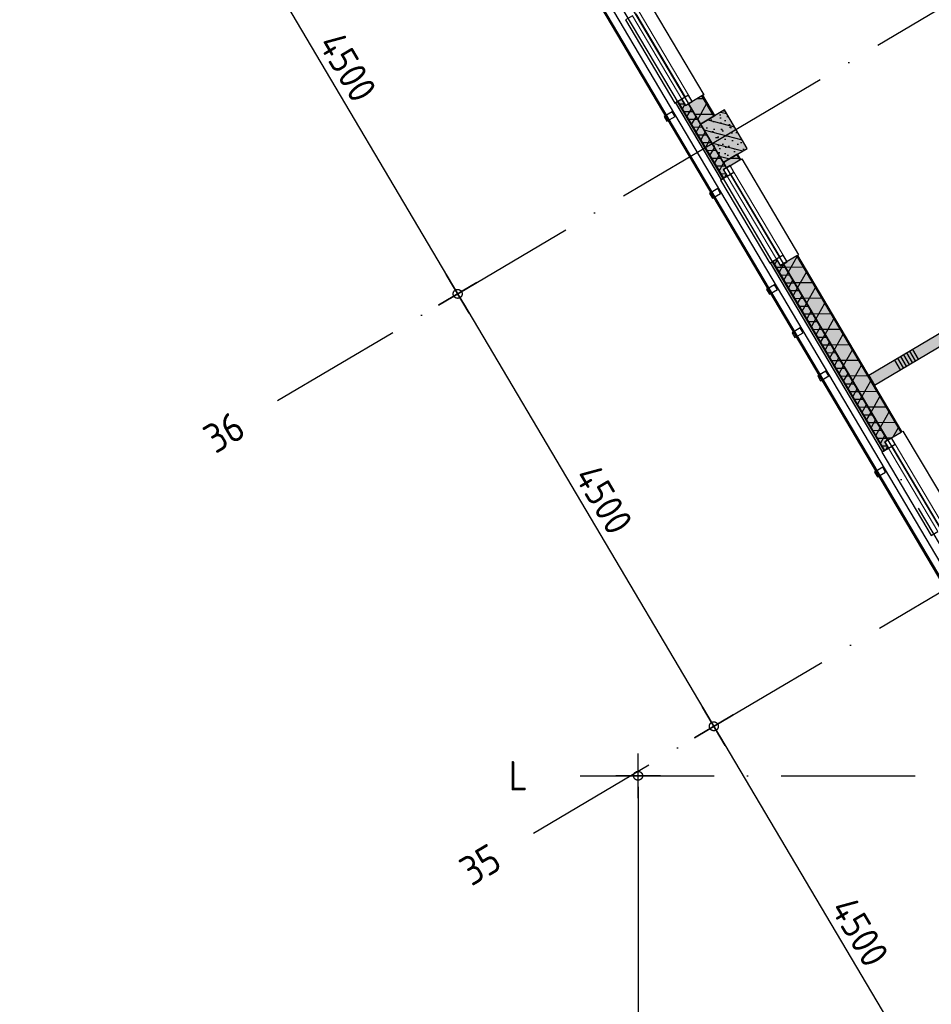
# Model space of a CAD drawing. Header units: millimetres. Extents: x 20872 to 297961, y -293704 to 213007.
# Tile 136 of 256: x 47721 to 55882, y -5167 to 3650. Entities that reach past the tile are written whole.
import ezdxf
from ezdxf.enums import TextEntityAlignment as Align
from ezdxf.xclip import XClip

# ---------------------------------------------------------------- set-up
doc = ezdxf.new("R2010")
doc.units = ezdxf.units.MM
doc.header["$LTSCALE"] = 100
doc.header["$XCLIPFRAME"] = 2
doc.linetypes.add('ACAD_ISO10W100', pattern=[18, 12, -3, 0, -3])
doc.layers.get('Defpoints').update_dxf_attribs({"color": 181})
for name, color, linetype in [('A--L$7--_stramien', 1, 'Continuous'), ('A--L20--_bovenbouw', 3, 'Continuous'), ('A--L30--_afbouw', 7, 'Continuous'), ('A--T$1A-afwerking', 8, 'Continuous'), ('A--T$7--_stramien', 7, 'Continuous'), ('BURO_lijnen_0.25', 2, 'Continuous'), ('XREFS', 9, 'Continuous')]:
    doc.layers.add(name, color=color, linetype=linetype)
doc.styles.add('BRON standaard', font='isocp.shx')
doc.styles.add('BURO maatvoering', font='isocp.shx')
doc.styles.add('JINX maatvoering', font='isocp.shx')
doc.dimstyles.new('JINX maatvoering 1-100', dxfattribs={"dimscale": 100, "dimtxt": 2.5, "dimasz": 1, "dimexe": 125, "dimexo": 0, "dimtad": 1, "dimdec": 0, "dimzin": 12, "dimdsep": 46, "dimtxsty": 'JINX maatvoering', "dimblk": 'BURO_maatvoeringssymbool_01', "dimcen": 2, "dimse1": 1, "dimse2": 1, "dimclrd": 1, "dimclrt": 7, "dimadec": 0, "dimazin": 0, "dimtfac": 1, "dimtdec": 0, "dimtix": 1, "dimtofl": 0, "dimtmove": 0, "dimatfit": 3, "dimldrblk": 'DOT', "dimfxl": 1, "dimtolj": 1, "dimtzin": 0, "dimarcsym": 0})

# ---------------------------------------------------------------- blocks, each defined once
blk = doc.blocks.new('Glasgevel alleen 1e en 2e')
at = {"color": 1}
for points in [[(165114.5, 97000), (165114.5, -155), (70596.1, -155), (34441.5, 60906.1)], [(165104.5, 97000), (165104.5, -145), (70601.8, -145), (34450.1, 60911.2)]]:
    blk.add_lwpolyline(points, dxfattribs=at)
for points in [[(53490.9, 28703.5), (53516.4, 28660.5), (53588.7, 28703.3), (53563.2, 28746.3)], [(53898.5, 28015.2), (53924, 27972.1), (53996.3, 28014.9), (53970.8, 28058)], [(54408, 27154.7), (54433.5, 27111.7), (54505.8, 27154.5), (54480.3, 27197.5)], [(54637.3, 26767.5), (54662.8, 26724.5), (54735, 26767.3), (54709.6, 26810.3)], [(54866.6, 26380.3), (54892, 26337.2), (54964.3, 26380), (54938.8, 26423.1)], [(55376, 25519.8), (55401.5, 25476.8), (55473.8, 25519.6), (55448.3, 25562.6)]]:
    blk.add_lwpolyline(points, close=True)
blk = doc.blocks.new('AL_stramlab_01_P03_BV')
at = {"color": 4, "linetype": 'Continuous', "lineweight": -2, "style": 'BRON standaard'}
blk.add_attdef('LABEL', text='', height=350, dxfattribs=at).set_placement((0, 0), align=Align.MIDDLE_CENTER)
blk = doc.blocks.new('AB2_D_DV_MV_maatvoeringssymbool_01')
at = {"color": 1}
for p, q in [((0, -2), (0, 2)), ((-2, 0), (2, 0))]:
    blk.add_line(p, q, dxfattribs=at)
blk.add_circle((0, 0), 0.4, dxfattribs=at)
blk = doc.blocks.new('*D221')
at = {"layer": 'A--T$7--_stramien', "color": 1, "lineweight": -2, "transparency": 16777216}
blk.add_line((49401.5, 30901), (51592.2, 27201.2), dxfattribs=at)
at = {"layer": 'Defpoints', "color": 0, "transparency": 16777216}
for p in [(51561.7, 32296.3), (53854.3, 28424.4), (51643.1, 27115.1)]:
    blk.add_point(p, dxfattribs=at)
at = {"layer": 'A--T$7--_stramien', "color": 1, "lineweight": -2, "transparency": 16777216, "xscale": 100, "yscale": 100, "zscale": 100}
for p, rotation in [((49350.6, 30987), 120.6301152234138), ((51643.1, 27115.1), 300.6301152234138)]:
    blk.add_blockref('AB2_D_DV_MV_maatvoeringssymbool_01', p, dxfattribs=dict(at, rotation=rotation))
at = {"layer": 'A--T$7--_stramien', "color": 7, "transparency": 16777216, "insert": (50658.2, 29146.6), "char_height": 250, "attachment_point": 5, "rotation": 300.63012, "style": 'JINX maatvoering'}
blk.add_mtext('\\A1;4500', dxfattribs=at)
blk = doc.blocks.new('_Dot')
at = {"color": 0, "linetype": 'ByBlock', "lineweight": -2}
blk.add_line((-0.5, 0), (-1, 0), dxfattribs=at)
at = {"color": 0, "linetype": 'ByBlock', "const_width": 0.5}
blk.add_lwpolyline([(-0.25, 0, 1), (0.25, 0, 1)], format="xyb", close=True, dxfattribs=at)
blk = doc.blocks.new('BURO_maatvoeringssymbool_01')
at = {"color": 1}
for p, q in [((0, -2), (0, 2)), ((-2, 0), (2, 0))]:
    blk.add_line(p, q, dxfattribs=at)
blk.add_circle((0, 0), 0.4, dxfattribs=at)
blk = doc.blocks.new('*D222')
at = {"layer": 'A--T$7--_stramien', "color": 1, "lineweight": -2, "transparency": 16777216}
blk.add_line((51694.1, 27029.1), (53885.1, 23328.7), dxfattribs=at)
at = {"layer": 'Defpoints', "color": 0, "transparency": 16777216}
for p in [(53854.3, 28424.4), (56147.2, 24551.9), (53936.1, 23242.6)]:
    blk.add_point(p, dxfattribs=at)
at = {"layer": 'A--T$7--_stramien', "color": 1, "lineweight": -2, "transparency": 16777216, "xscale": 100, "yscale": 100, "zscale": 100}
for p, rotation in [((51643.1, 27115.1), 120.6301152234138), ((53936.1, 23242.6), 300.6301152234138)]:
    blk.add_blockref('AB2_D_DV_MV_maatvoeringssymbool_01', p, dxfattribs=dict(at, rotation=rotation))
at = {"layer": 'A--T$7--_stramien', "color": 7, "transparency": 16777216, "insert": (52950.9, 25274.4), "char_height": 250, "attachment_point": 5, "rotation": 300.63012, "style": 'JINX maatvoering'}
blk.add_mtext('\\A1;4500', dxfattribs=at)
blk = doc.blocks.new('*D223')
at = {"layer": 'A--T$7--_stramien', "color": 1, "lineweight": -2, "transparency": 16777216}
blk.add_line((53987, 23156.6), (56177.8, 19456.7), dxfattribs=at)
at = {"layer": 'Defpoints', "color": 0, "transparency": 16777216}
for p in [(56147.2, 24551.9), (58439.9, 20679.9), (56228.7, 19370.6)]:
    blk.add_point(p, dxfattribs=at)
at = {"layer": 'A--T$7--_stramien', "color": 1, "lineweight": -2, "transparency": 16777216, "xscale": 100, "yscale": 100, "zscale": 100}
for p, rotation in [((53936.1, 23242.6), 120.6301152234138), ((56228.7, 19370.6), 300.6301152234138)]:
    blk.add_blockref('AB2_D_DV_MV_maatvoeringssymbool_01', p, dxfattribs=dict(at, rotation=rotation))
at = {"layer": 'A--T$7--_stramien', "color": 7, "transparency": 16777216, "insert": (55243.7, 21402.2), "char_height": 250, "attachment_point": 5, "rotation": 300.63012, "style": 'JINX maatvoering'}
blk.add_mtext('\\A1;4500', dxfattribs=at)
blk = doc.blocks.new('*D226')
at = {"layer": 'A--T$7--_stramien', "color": 1, "lineweight": -2, "transparency": 16777216}
blk.add_line((53258, 22699.7), (53258, 15299.7), dxfattribs=at)
at = {"layer": 'Defpoints', "color": 0, "transparency": 16777216}
for p in [(57184.3, 22799.7), (53258, 15199.7), (57184.2, 15199.6)]:
    blk.add_point(p, dxfattribs=at)
at = {"layer": 'A--T$7--_stramien', "color": 1, "lineweight": -2, "transparency": 16777216, "xscale": 100, "yscale": 100, "zscale": 100}
for p, rotation in [((53258, 22799.7), 89.99953007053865), ((53258, 15199.7), 269.9995300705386)]:
    blk.add_blockref('AB2_D_DV_MV_maatvoeringssymbool_01', p, dxfattribs=dict(at, rotation=rotation))
at = {"layer": 'A--T$7--_stramien', "color": 7, "transparency": 16777216, "insert": (53070.5, 18999.7), "char_height": 250, "attachment_point": 5, "rotation": 89.99953, "style": 'JINX maatvoering'}
blk.add_mtext('\\A1;7600', dxfattribs=at)
blk = doc.blocks.new('Glasgevel alle verdiepingen')
at = {"color": 1}
for points in [[(66730.1, 6374.2), (34441.5, 60906.1)], [(66738.7, 6379.3), (34450.1, 60911.2)]]:
    blk.add_lwpolyline(points, dxfattribs=at)
for points in [[(53490.9, 28703.5), (53516.4, 28660.5), (53588.7, 28703.3), (53563.2, 28746.3)], [(53898.5, 28015.2), (53924, 27972.1), (53996.3, 28014.9), (53970.8, 28058)], [(54408, 27154.7), (54433.5, 27111.7), (54505.8, 27154.5), (54480.3, 27197.5)], [(54637.3, 26767.5), (54662.8, 26724.5), (54735, 26767.3), (54709.6, 26810.3)], [(54866.6, 26380.3), (54892, 26337.2), (54964.3, 26380), (54938.8, 26423.1)], [(55376, 25519.8), (55401.5, 25476.8), (55473.8, 25519.6), (55448.3, 25562.6)]]:
    blk.add_lwpolyline(points, close=True)
blk = doc.blocks.new('stramienlijnen_1')
at = {"layer": 'A--L$7--_stramien', "color": 1, "linetype": 'ACAD_ISO10W100', "lineweight": -3}
for p, q in [((34672, 60821), (63025.3, 12935.6)), ((53854.4, 28424.1), (70513.2, 38287.9)), ((50028.7, 26158.9), (53854.4, 28424.1)), ((52321.4, 22286.7), (56147.2, 24552)), ((52738.4, 22800), (57184.5, 22800))]:
    blk.add_line(p, q, dxfattribs=at)
at = {"layer": 'Defpoints'}
blk.add_lwpolyline([(34736.5, 60859.2), (70727.2, 75), (164884.5, 75), (164884.5, 96950), (130834.5, 96950), (130834.5, 22725), (79641, 22725), (51266.3, 70646.6)], dxfattribs=at)
at = {"layer": 'A--T$7--_stramien', "color": 7, "linetype": 'Continuous', "lineweight": -3}
ref = blk.add_blockref('AL_stramlab_01_P03_BV', (49552.1, 25876.6), dxfattribs=dict(at, xscale=75, yscale=75, zscale=75, rotation=30.63011522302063))
ref.add_attrib('LABEL', '36', dxfattribs={"layer": '0', "color": 4, "linetype": 'Continuous', "lineweight": -2, "height": 262.5, "rotation": 30.63012, "style": 'BURO maatvoering'}).set_placement((49552.1, 25876.6), align=Align.MIDDLE_CENTER)
ref = blk.add_blockref('AL_stramlab_01_P03_BV', (52184.5, 22800), dxfattribs=dict(at, xscale=75, yscale=75, zscale=75))
ref.add_attrib('LABEL', 'L', dxfattribs={"layer": '0', "color": 4, "linetype": 'Continuous', "lineweight": -2, "height": 262.5, "style": 'BURO maatvoering'}).set_placement((52184.5, 22800), align=Align.MIDDLE_CENTER)
ref = blk.add_blockref('AL_stramlab_01_P03_BV', (51844.8, 22004.5), dxfattribs=dict(at, xscale=75, yscale=75, zscale=75, rotation=30.63011522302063))
ref.add_attrib('LABEL', '35', dxfattribs={"layer": '0', "color": 4, "linetype": 'Continuous', "lineweight": -2, "height": 262.5, "rotation": 30.63012, "style": 'BURO maatvoering'}).set_placement((51844.8, 22004.5), align=Align.MIDDLE_CENTER)
at = {"layer": 'A--T$7--_stramien', "color": 7}
for base, p1, p2, picture, middle in [((51643.1, 27115.1), (51561.7, 32296.3), (53854.3, 28424.4), '*D221', (50658.2, 29146.6)), ((53936.1, 23242.6), (53854.3, 28424.4), (56147.2, 24551.9), '*D222', (52950.9, 25274.4)), ((56228.7, 19370.6), (56147.2, 24551.9), (58439.9, 20679.9), '*D223', (55243.7, 21402.2))]:
    dim = blk.add_linear_dim(base=base, p1=p1, p2=p2, angle=300.63012, dimstyle='JINX maatvoering 1-100', dxfattribs=at)
    dim.commit()
    dim.dimension.update_dxf_attribs({"geometry": picture, "text_midpoint": middle})
dim = blk.add_aligned_dim(p1=(57184.3, 22799.7), p2=(57184.2, 15199.6), distance=-3926.2, dimstyle='JINX maatvoering 1-100', dxfattribs=at)
dim.commit()
dim.dimension.update_dxf_attribs({"geometry": '*D226', "text_midpoint": (53070.5, 18999.7)})
blk = doc.blocks.new('1e verdieping bestaand leeg')
at = {"layer": 'A--T$1A-afwerking'}
blk.add_lwpolyline([(34527.8, 60912.7), (51334.8, 70864.3), (79684.7, 22984.9), (79832.5, 22900.7), (129484.8, 22900.7), (135915.2, 12040.3), (142978.2, 21914.1), (130696.8, 26119.6), (130675.3, 97039.7), (165047.3, 97014.7), (165047.3, 14418.7), (151363.8, 19026.2), (149622.4, 13149.6), (163567.3, 13080.8), (163475.3, 1500.7), (146518.4, 1359.7), (146659.4, 12908.6), (147030.5, 12908.6), (149074.8, 19828.3), (145371.5, 21099.9), (137264.8, 9762.9), (142974.1, 20.6), (142974.1, -73.3), (70632.9, -63.9)], close=True, dxfattribs=at)
at = {"layer": 'A--T$7--_stramien'}
blk.add_blockref('stramienlijnen_1', (0, 0), dxfattribs=at)
at = {"layer": 'BURO_lijnen_0.25'}
blk.add_blockref('Glasgevel alleen 1e en 2e', (0, 0), dxfattribs=at)
blk = doc.blocks.new('2016-01-28 101 1e verdieping bestaand')
at = {"layer": 'A--L20--_bovenbouw', "linetype": 'Continuous', "lineweight": -3}
h = blk.add_hatch(dxfattribs=at)
h.set_pattern_fill('GENERAL_DIAMONDS', color=1, scale=1120, angle=120.63012, style=0, pattern_type=2)
h.set_pattern_definition([(180.63, (53937.55, 28706.85), (1.5396, -139.9915), []), (240.63, (53937.55, 28706.85), (122.006, -68.6624), [])])
h.paths.add_polyline_path([(53829.7, 28889.1), (53708.3, 28817.3), (53816.2, 28635), (53937.6, 28706.9)], flags=0)
h.paths.add_polyline_path([(53074.1, 30165.2), (52952.7, 30093.3), (53198.8, 29677.7), (53320.2, 29749.6)], flags=0)
h.paths.add_polyline_path([(51848.8, 32234.6), (51727.4, 32162.7), (51755.4, 32115.4), (51876.8, 32187.3)], flags=0)
h = blk.add_hatch(dxfattribs=at)
h.set_pattern_fill('_U', color=1, scale=70, angle=210.63012, style=0, pattern_type=0)
h.set_pattern_definition([(210.6301, (53945.3, 28711.44), (35.6646, -60.2332), [])])
h.paths.add_polyline_path([(53837.4, 28893.7), (53829.7, 28889.1), (53937.6, 28706.9), (53945.3, 28711.4)], flags=0)
h.paths.add_polyline_path([(53081.8, 30169.8), (53074.1, 30165.2), (53320.2, 29749.6), (53327.9, 29754.2)], flags=0)
h.paths.add_polyline_path([(51856.5, 32239.2), (51848.8, 32234.6), (51876.8, 32187.3), (51884.5, 32191.9)], flags=0)
for color, points in [(60, [(55373.9, 26298.7), (60048.6, 29066.6), (59997.6, 29152.6), (55323, 26384.7)]), (249, [(54019.5, 28148.5), (53611.4, 28837.7), (53592.4, 28826.5), (54000.5, 28137.3)]), (60, [(54022.1, 28150), (54057.4, 28171), (54023.3, 28228.6), (54048.2, 28243.3), (53708.3, 28817.3), (53683.5, 28802.5), (53649.3, 28860.2), (53614, 28839.2)]), (60, [(53837.4, 28893.7), (53708.3, 28817.3), (53816.2, 28635), (53945.3, 28711.4)]), (60, [(53816.2, 28635), (54020, 28290.8), (54235.1, 28418.2), (54031.3, 28762.4)]), (60, [(54149.1, 28367.3), (54020, 28290.8), (54048.2, 28243.3), (54177.2, 28319.7)]), (60, [(55500.8, 25733.2), (55466.7, 25790.9), (55491.5, 25805.6), (54557.6, 27382.8), (54532.8, 27368.1), (54498.7, 27425.8), (54463.3, 27404.8), (55465.5, 25712.3)]), (60, [(54686.7, 27459.3), (54557.6, 27382.8), (55491.5, 25805.6), (55620.6, 25882)]), (249, [(55462.9, 25710.7), (54460.7, 27403.3), (54441.8, 27392.1), (55443.9, 25699.5)])]:
    blk.add_hatch(color=color, dxfattribs=at).paths.add_polyline_path(points, flags=0)
h = blk.add_hatch(dxfattribs=at)
h.set_pattern_fill('SWAND', color=1, scale=5, angle=30.63012, style=0)
h.set_pattern_definition([(120.63, (55373.9, 26298.7), (-484.017, -286.59), []), (120.63, (55400.8, 26314.6), (-484.017, -286.59), []), (120.63, (55427.7, 26330.5), (-484.017, -286.59), []), (120.63, (55454.6, 26346.45), (-484.017, -286.59), []), (120.63, (55481.47, 26362.37), (-484.017, -286.59), []), (120.63, (55508.36, 26378.3), (-484.017, -286.59), []), (120.63, (55535.25, 26394.2), (-484.017, -286.59), [])])
h.paths.add_polyline_path([(55373.9, 26298.7), (60048.6, 29066.6), (59997.6, 29152.6), (55323, 26384.7)], flags=0)
h = blk.add_hatch(dxfattribs=at)
h.set_pattern_fill('GENERAL_DIAMONDS', color=1, scale=560, angle=120.63012, style=0, pattern_type=2)
h.set_pattern_definition([(180.63, (54048.154, 28243.32), (0.77, -69.996), []), (240.63, (54048.154, 28243.32), (61.003, -34.331), [])])
h.paths.add_polyline_path([(54022.1, 28150), (54057.4, 28171), (54023.3, 28228.6), (54048.2, 28243.3), (53708.3, 28817.3), (53683.5, 28802.5), (53649.3, 28860.2), (53614, 28839.2)], flags=0)
h = blk.add_hatch(dxfattribs=at)
h.set_pattern_fill('PREFB', color=1, scale=5, angle=-59.36988, style=0)
h.set_pattern_definition([(345.63, (53816.23, 28635.02), (23.825, 92.997), []), (317.63, (53816.23, 28635.016), (81.828, 18.482), [0, -81.6, -46.2, 0, -67.2]), (348.63, (53816.23, 28635.016), (60.464, 57.203), [0, -80.8, 0, -82.4, 0, -66.4]), (11.63, (53816.23, 28635.016), (33.4675, 75.497), [0, -80, 0, -480, -65.8])])
h.paths.add_polyline_path([(53816.2, 28635), (54020, 28290.8), (54235.1, 28418.2), (54031.3, 28762.4)], flags=0)
h = blk.add_hatch(dxfattribs=at)
h.set_pattern_fill('GENERAL_DIAMONDS', color=1, scale=1120, angle=120.63012, style=0, pattern_type=2)
h.set_pattern_definition([(180.63, (56230.47, 24834.39), (1.5396, -139.9915), []), (240.63, (56230.47, 24834.39), (122.006, -68.6624), [])])
h.paths.add_polyline_path([(56122.4, 25017), (56001, 24945.1), (56109.1, 24762.5), (56230.5, 24834.4)], flags=0)
h.paths.add_polyline_path([(54679, 27454.7), (54557.6, 27382.8), (55491.5, 25805.6), (55612.9, 25877.4)], flags=0)
h.paths.add_polyline_path([(54141.4, 28362.7), (54020, 28290.8), (54048.2, 28243.3), (54169.5, 28315.2)], flags=0)
h = blk.add_hatch(dxfattribs=at)
h.set_pattern_fill('_U', color=1, scale=70, angle=210.63012, style=0, pattern_type=0)
h.set_pattern_definition([(210.6301, (56238.22, 24838.97), (35.6646, -60.2332), [])])
h.paths.add_polyline_path([(56130.1, 25021.5), (56122.4, 25017), (56230.5, 24834.4), (56238.2, 24839)], flags=0)
h.paths.add_polyline_path([(54686.7, 27459.3), (54679, 27454.7), (55612.9, 25877.4), (55620.6, 25882)], flags=0)
h.paths.add_polyline_path([(54149.1, 28367.3), (54141.4, 28362.7), (54169.5, 28315.2), (54177.2, 28319.7)], flags=0)
h = blk.add_hatch(dxfattribs=at)
h.set_pattern_fill('GENERAL_DIAMONDS', color=1, scale=560, angle=120.63012, style=0, pattern_type=2)
h.set_pattern_definition([(180.63, (55491.55, 25805.595), (0.7698, -69.9958), []), (240.63, (55491.55, 25805.595), (61.003, -34.3312), [])])
h.paths.add_polyline_path([(55500.8, 25733.2), (55466.7, 25790.9), (55491.5, 25805.6), (54557.6, 27382.8), (54532.8, 27368.1), (54498.7, 27425.8), (54463.3, 27404.8), (55465.5, 25712.3)], flags=0)
at = {"layer": 'A--L20--_bovenbouw', "color": 2, "linetype": 'Continuous', "lineweight": -3}
for p, q in [((59997.6, 29152.6), (55323, 26384.7)), ((55373.9, 26298.7), (60048.6, 29066.6)), ((53611.4, 28837.7), (53592.4, 28826.5)), ((54019.5, 28148.5), (53611.4, 28837.7)), ((53837.4, 28893.7), (53829.7, 28889.1)), ((53829.7, 28889.1), (53937.6, 28706.9)), ((53945.3, 28711.4), (53837.4, 28893.7)), ((53592.4, 28826.5), (54000.5, 28137.3)), ((53937.6, 28706.9), (53945.3, 28711.4)), ((54149.1, 28367.3), (54141.4, 28362.7)), ((54141.4, 28362.7), (54169.5, 28315.2)), ((54177.2, 28319.7), (54149.1, 28367.3)), ((54169.5, 28315.2), (54177.2, 28319.7)), ((54000.5, 28137.3), (54019.5, 28148.5)), ((54686.7, 27459.3), (54679, 27454.7)), ((54679, 27454.7), (55612.9, 25877.4)), ((55620.6, 25882), (54686.7, 27459.3)), ((54460.7, 27403.3), (54441.8, 27392.1)), ((54441.8, 27392.1), (55443.9, 25699.5)), ((55462.9, 25710.7), (54460.7, 27403.3)), ((55323, 26384.7), (55373.9, 26298.7)), ((55612.9, 25877.4), (55620.6, 25882)), ((55443.9, 25699.5), (55462.9, 25710.7))]:
    blk.add_line(p, q, dxfattribs=at)
at = {"layer": 'A--L20--_bovenbouw', "color": 1, "linetype": 'Continuous', "lineweight": -3}
for p, q in [((53649.3, 28860.2), (53614, 28839.2)), ((53614, 28839.2), (54022.1, 28150)), ((53683.5, 28802.5), (53649.3, 28860.2)), ((53829.7, 28889.1), (53708.3, 28817.3)), ((53937.6, 28706.9), (53829.7, 28889.1)), ((53708.3, 28817.3), (53683.5, 28802.5)), ((53708.3, 28817.3), (53816.2, 28635)), ((54048.2, 28243.3), (53708.3, 28817.3)), ((53816.2, 28635), (53937.6, 28706.9)), ((54141.4, 28362.7), (54020, 28290.8)), ((54048.2, 28243.3), (54169.5, 28315.2)), ((54169.5, 28315.2), (54141.4, 28362.7)), ((54020, 28290.8), (54048.2, 28243.3)), ((54023.3, 28228.6), (54048.2, 28243.3)), ((54057.4, 28171), (54023.3, 28228.6)), ((54022.1, 28150), (54057.4, 28171)), ((54498.7, 27425.8), (54463.3, 27404.8)), ((54532.8, 27368.1), (54498.7, 27425.8)), ((54679, 27454.7), (54557.6, 27382.8)), ((55612.9, 25877.4), (54679, 27454.7)), ((54463.3, 27404.8), (55465.5, 25712.3)), ((54557.6, 27382.8), (54532.8, 27368.1)), ((54557.6, 27382.8), (55491.5, 25805.6)), ((55491.5, 25805.6), (54557.6, 27382.8)), ((55491.5, 25805.6), (55612.9, 25877.4)), ((55466.7, 25790.9), (55491.5, 25805.6)), ((55500.8, 25733.2), (55466.7, 25790.9)), ((55465.5, 25712.3), (55500.8, 25733.2))]:
    blk.add_line(p, q, dxfattribs=at)
at = {"layer": 'A--L20--_bovenbouw', "color": 3, "linetype": 'Continuous', "lineweight": -3}
for p, q in [((54031.3, 28762.4), (53816.2, 28635)), ((54235.1, 28418.2), (54031.3, 28762.4)), ((53816.2, 28635), (54020, 28290.8)), ((54020, 28290.8), (54235.1, 28418.2))]:
    blk.add_line(p, q, dxfattribs=at)
at = {"layer": 'A--L30--_afbouw', "color": 1, "linetype": 'Continuous', "lineweight": -3}
for p, q in [((53336.5, 29759.2), (53846, 28898.8)), ((53207.2, 29604.8), (53146.9, 29569.1)), ((53146.9, 29569.1), (53588.1, 28824)), ((53237.3, 29622.6), (53678.5, 28877.5)), ((53588.1, 28824), (53648.4, 28859.6)), ((53648.4, 28859.6), (53682.5, 28802)), ((53846, 28898.8), (53837.4, 28893.7)), ((54177.2, 28319.7), (54185.8, 28324.8)), ((54185.8, 28324.8), (54695.3, 27464.4)), ((54022.3, 28228), (54056.5, 28170.4)), ((54056.5, 28170.4), (53996.2, 28134.7)), ((53996.2, 28134.7), (54437.5, 27389.5)), ((54086.6, 28188.2), (54527.8, 27443)), ((54437.5, 27389.5), (54497.7, 27425.2)), ((54497.7, 27425.2), (54531.8, 27367.6)), ((54695.3, 27464.4), (54686.7, 27459.3)), ((55620.6, 25882), (55629.2, 25887.1)), ((55629.2, 25887.1), (56138.7, 25026.6)), ((55465.7, 25790.3), (55499.9, 25732.7)), ((55530, 25750.5), (55971.2, 25005.3)), ((55499.9, 25732.7), (55439.6, 25697)), ((55439.6, 25697), (55880.9, 24951.8)), ((55880.9, 24951.8), (55941.1, 24987.5))]:
    blk.add_line(p, q, dxfattribs=at)
at = {"layer": 'A--L30--_afbouw', "color": 1, "linetype": 'Continuous', "lineweight": 18}
for p, q in [((53267.4, 29640.5), (53708.6, 28895.3)), ((53207.2, 29604.8), (53648.4, 28859.6)), ((54056.5, 28170.4), (54497.7, 27425.2)), ((54116.7, 28206), (54557.9, 27460.9)), ((55560.1, 25768.3), (56001.3, 25023.2)), ((55499.9, 25732.7), (55941.1, 24987.5))]:
    blk.add_line(p, q, dxfattribs=at)
at = {"layer": 'A--L30--_afbouw', "color": 2, "linetype": 'Continuous', "lineweight": -3}
for p, q in [((53708.6, 28895.3), (53648.4, 28859.6)), ((53648.4, 28859.6), (53682.5, 28802)), ((53682.5, 28802), (53742.7, 28837.6)), ((53742.7, 28837.6), (53708.6, 28895.3)), ((54082.6, 28263.7), (54022.3, 28228)), ((54022.3, 28228), (54056.5, 28170.4)), ((54116.7, 28206), (54082.6, 28263.7)), ((54056.5, 28170.4), (54116.7, 28206)), ((54557.9, 27460.9), (54497.7, 27425.2)), ((54497.7, 27425.2), (54531.8, 27367.6)), ((54592.1, 27403.2), (54557.9, 27460.9)), ((54531.8, 27367.6), (54592.1, 27403.2)), ((55526, 25826), (55465.7, 25790.3)), ((55465.7, 25790.3), (55499.9, 25732.7)), ((55499.9, 25732.7), (55560.1, 25768.3)), ((55560.1, 25768.3), (55526, 25826))]:
    blk.add_line(p, q, dxfattribs=at)
at = {"layer": 'A--T$1A-afwerking'}
blk.add_lwpolyline([(34527.8, 60912.7), (51334.8, 70864.3), (79684.7, 22984.9), (79832.5, 22900.7), (129484.8, 22900.7), (135915.2, 12040.3), (142978.2, 21914.1), (130696.8, 26119.6), (130675.3, 97039.7), (165047.3, 97014.7), (165047.3, 14418.7), (151363.8, 19026.2), (149622.4, 13149.6), (163567.3, 13080.8), (163475.3, 1500.7), (146518.4, 1359.7), (146659.4, 12908.6), (147030.5, 12908.6), (149074.8, 19828.3), (145371.5, 21099.9), (137264.8, 9762.9), (142974.1, 20.6), (142974.1, -73.3), (70632.9, -63.9)], close=True, dxfattribs=at)
at = {"layer": 'A--L$7--_stramien'}
blk.add_blockref('stramienlijnen_1', (0, 0), dxfattribs=at)
at = {"layer": 'BURO_lijnen_0.25'}
for name in ['Glasgevel alle verdiepingen', 'Glasgevel alleen 1e en 2e']:
    blk.add_blockref(name, (0, 0), dxfattribs=at)

msp = doc.modelspace()

# ---------------------------------------------------------------- block references
at = {"layer": 'XREFS', "color": 32, "true_color": 0xcb7615}
ref = msp.add_blockref('1e verdieping bestaand leeg', (-1, -25920.2), dxfattribs=at)
XClip(ref).set_block_clipping_path([(116767.0762143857, 82263.1420219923), (116767.0762143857, 115683.1420219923), (179861.0762143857, 115683.1420219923), (179861.0762143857, 13442.9004429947), (164491.5066313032, 13442.9004429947), (116767.0762143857, 29769.3836009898)])
at = {"layer": 'XREFS', "color": 31, "true_color": 0xdec496}
ref = msp.add_blockref('2016-01-28 101 1e verdieping bestaand', (-1, -25920.2), dxfattribs=at)
XClip(ref).set_block_clipping_path([(116767.0762143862, 29769.3836009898), (164491.5066313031, 13442.9004429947), (179861.0762143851, 13442.9004429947), (179861.0762143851, -11696.8579780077), (20873.0762143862, -11696.8579780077), (20873.0762143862, 82263.1420219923), (116767.0762143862, 82263.1420219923)])

doc.saveas('drawing.dxf')
